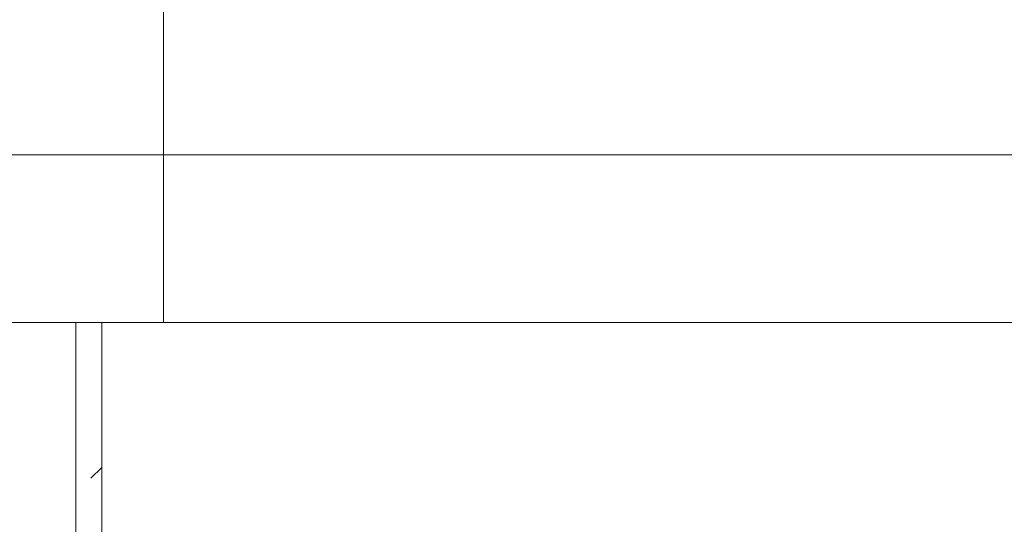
# Model space of a CAD drawing. Header units: millimetres. Extents: x -76482 to 3644, y -39128 to 75172.
# Tile 84 of 92: x -24090 to -23616, y -11307 to -11065. Entities that reach past the tile are written whole.
import ezdxf

# ---------------------------------------------------------------- set-up
doc = ezdxf.new("R2010")
doc.units = ezdxf.units.MM
doc.layers.add('_Beyond_-1', color=250, linetype='Continuous', lineweight=9, true_color=0x333333)
for name, color, linetype, lineweight in [('Common Edges', 7, 'Continuous', 9), ('Cut Pattern', 7, 'Continuous', 9), ('Walls', 7, 'Continuous', 9), ('Walls-2', 7, 'Continuous', 18)]:
    doc.layers.add(name, color=color, linetype=linetype, lineweight=lineweight)

msp = doc.modelspace()

# ---------------------------------------------------------------- hatches: boundary and pattern name
at = {"layer": 'Cut Pattern'}
h = msp.add_hatch(dxfattribs=at)
h.set_pattern_fill('FP_1', color=256, style=0, pattern_type=2)
h.set_pattern_definition([(45, (0, 0), (0, 98.99495), [70, -70])])
h.paths.add_polyline_path([(-24063, -11425), (-24050.5, -11425), (-24050.5, -11210.5), (-24063, -11210.5)])

# ---------------------------------------------------------------- linework, layer by layer
at = {"layer": '_Beyond_-1'}
for p, q in [((-24020.86, -6000), (-24020.86, -11210.5)), ((-24190.86, -11130), (-18606.85, -11130))]:
    msp.add_line(p, q, dxfattribs=at)
at = {"layer": 'Common Edges'}
msp.add_line((-24063, -11425), (-24063, -11210.5), dxfattribs=at)
at = {"layer": 'Walls'}
msp.add_line((-24050.5, -11210.5), (-23229.5, -11210.5), dxfattribs=at)
at = {"layer": 'Walls-2'}
for p, q in [((-24050.5, -11210.5), (-24300, -11210.5)), ((-24050.5, -11425), (-24050.5, -11210.5))]:
    msp.add_line(p, q, dxfattribs=at)

doc.saveas('drawing.dxf')
